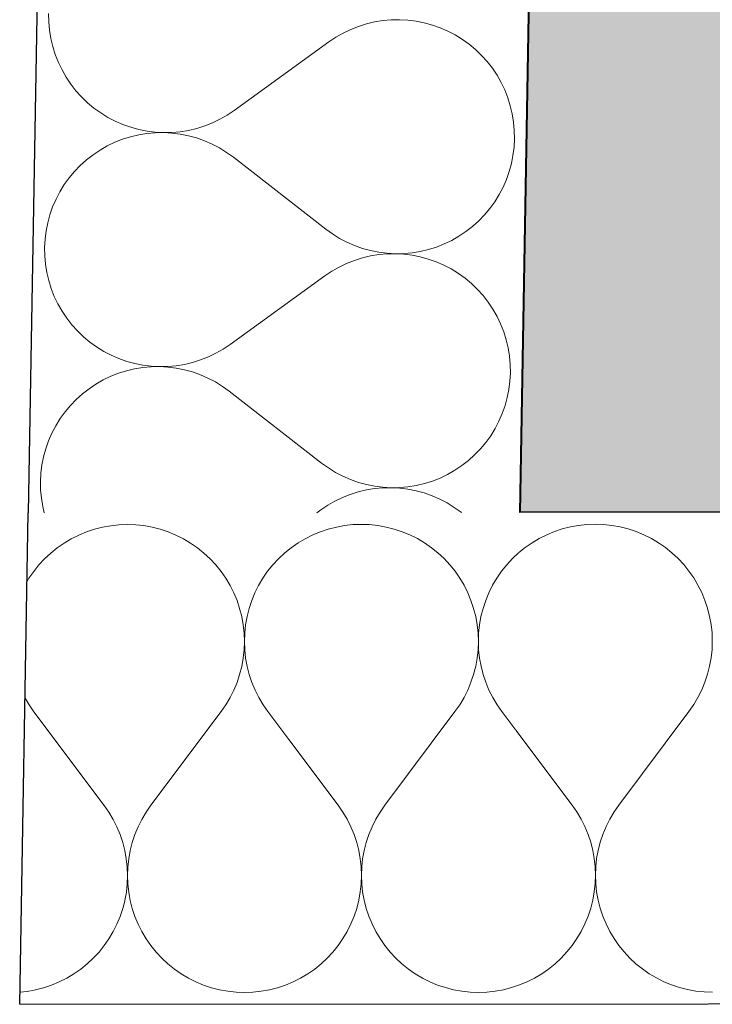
# Model space of a CAD drawing. Header units: millimetres. Extents: x -25972 to 4435, y -2839 to 20217.
# Tile 3 of 110: x -20645 to -20419, y 190 to 510. Entities that reach past the tile are written whole.
import ezdxf

# ---------------------------------------------------------------- set-up
doc = ezdxf.new("R2010")
doc.units = ezdxf.units.MM
doc.header["$MEASUREMENT"] = 0
doc.linetypes.add('Wipeout_Contour', pattern=[1000, 0, -1000])
for name, color, linetype in [('7._POHLED ZÁPADNÍ_2_3D prvky fasada nove', 7, 'Continuous'), ('7._POHLED ZÁPADNÍ_2_Konstrukce - nosné', 7, 'Continuous'), ('7._POHLED ZÁPADNÍ_2_Nové_Konstrukce - nosné', 7, 'Continuous'), ('7._POHLED ZÁPADNÍ_2_Nové_Výplně – Řezové', 7, 'Continuous'), ('7._POHLED ZÁPADNÍ_2_Výplně – Řezové', 7, 'Continuous')]:
    doc.layers.add(name, color=color, linetype=linetype)

# ---------------------------------------------------------------- blocks, each defined once
blk = doc.blocks.new('*X13', base_point=(-26263.07, -5016.56))
at = {"layer": '7._POHLED ZÁPADNÍ_2_Nové_Výplně – Řezové', "color": 21, "linetype": 'Continuous', "lineweight": 20, "true_color": 0xffaaaa}
for p, q in [((-20623.01, 343.44), (-20625.52, 342.4)), ((-20620.43, 344.31), (-20623.01, 343.44)), ((-20617.79, 344.98), (-20620.43, 344.31)), ((-20615.12, 345.46), (-20617.79, 344.98)), ((-20612.41, 345.76), (-20615.12, 345.46)), ((-20609.69, 345.86), (-20612.41, 345.76)), ((-20606.97, 345.76), (-20609.69, 345.86)), ((-20604.27, 345.47), (-20606.97, 345.76)), ((-20601.59, 344.99), (-20604.27, 345.47)), ((-20598.95, 344.32), (-20601.59, 344.99)), ((-20596.37, 343.46), (-20598.95, 344.32)), ((-20593.86, 342.42), (-20596.37, 343.46)), ((-20546.82, 343.48), (-20549.33, 342.44)), ((-20544.24, 344.34), (-20546.82, 343.48)), ((-20541.6, 345.02), (-20544.24, 344.34)), ((-20538.93, 345.5), (-20541.6, 345.02)), ((-20536.22, 345.79), (-20538.93, 345.5)), ((-20533.5, 345.89), (-20536.22, 345.79)), ((-20530.78, 345.8), (-20533.5, 345.89)), ((-20528.08, 345.51), (-20530.78, 345.8)), ((-20525.4, 345.02), (-20528.08, 345.51)), ((-20522.76, 344.35), (-20525.4, 345.02)), ((-20520.18, 343.49), (-20522.76, 344.35)), ((-20517.67, 342.45), (-20520.18, 343.49)), ((-20630.29, 339.79), (-20632.53, 338.24)), ((-20627.95, 341.18), (-20630.29, 339.79)), ((-20625.52, 342.4), (-20627.95, 341.18)), ((-20591.43, 341.2), (-20593.86, 342.42)), ((-20589.09, 339.81), (-20591.43, 341.2)), ((-20586.85, 338.26), (-20589.09, 339.81)), ((-20554.1, 339.83), (-20556.34, 338.28)), ((-20551.76, 341.22), (-20554.1, 339.83)), ((-20549.33, 342.44), (-20551.76, 341.22)), ((-20515.24, 341.24), (-20517.67, 342.45)), ((-20512.9, 339.85), (-20515.24, 341.24)), ((-20510.66, 338.3), (-20512.9, 339.85)), ((-20632.53, 338.24), (-20634.64, 336.53)), ((-20584.73, 336.56), (-20586.85, 338.26)), ((-20558.45, 336.57), (-20560.44, 334.71)), ((-20556.34, 338.28), (-20558.45, 336.57)), ((-20508.54, 336.59), (-20510.66, 338.3)), ((-20506.55, 334.74), (-20508.54, 336.59)), ((-20636.63, 334.68), (-20638.49, 332.68)), ((-20634.64, 336.53), (-20636.63, 334.68)), ((-20582.74, 334.7), (-20584.73, 336.56)), ((-20580.89, 332.71), (-20582.74, 334.7)), ((-20560.44, 334.71), (-20562.29, 332.72)), ((-20504.7, 332.75), (-20506.55, 334.74)), ((-20640.19, 330.56), (-20641.74, 328.33)), ((-20638.49, 332.68), (-20640.19, 330.56)), ((-20579.18, 330.59), (-20580.89, 332.71)), ((-20577.63, 328.36), (-20579.18, 330.59)), ((-20564, 330.6), (-20565.55, 328.36)), ((-20562.29, 332.72), (-20564, 330.6)), ((-20502.99, 330.63), (-20504.7, 332.75)), ((-20502.33, 329.68), (-20502.99, 330.63)), ((-20641.74, 328.33), (-20642.35, 327.3)), ((-20576.24, 326.02), (-20577.63, 328.36)), ((-20565.55, 328.36), (-20566.94, 326.02)), ((-20575.02, 323.59), (-20576.24, 326.02)), ((-20566.94, 326.02), (-20568.15, 323.59)), ((-20573.98, 321.07), (-20575.02, 323.59)), ((-20573.12, 318.49), (-20573.98, 321.07)), ((-20569.19, 321.07), (-20570.05, 318.49)), ((-20568.15, 323.59), (-20569.19, 321.07)), ((-20572.45, 315.85), (-20573.12, 318.49)), ((-20570.05, 318.49), (-20570.72, 315.86)), ((-20571.97, 313.18), (-20572.45, 315.85)), ((-20570.72, 315.86), (-20571.2, 313.18)), ((-20571.68, 310.47), (-20571.97, 313.18)), ((-20571.2, 313.18), (-20571.48, 310.47)), ((-20571.58, 307.75), (-20571.68, 310.47)), ((-20571.68, 305.04), (-20571.58, 307.75)), ((-20571.48, 310.47), (-20571.58, 307.75)), ((-20571.58, 307.75), (-20571.48, 305.04)), ((-20571.97, 302.33), (-20571.68, 305.04)), ((-20571.48, 305.04), (-20571.18, 302.33)), ((-20572.45, 299.65), (-20571.97, 302.33)), ((-20571.18, 302.33), (-20570.7, 299.65)), ((-20573.12, 297.02), (-20572.45, 299.65)), ((-20570.7, 299.65), (-20570.02, 297.02)), ((-20573.98, 294.44), (-20573.12, 297.02)), ((-20570.02, 297.02), (-20569.16, 294.44)), ((-20576.25, 289.49), (-20575.03, 291.92)), ((-20575.03, 291.92), (-20573.98, 294.44)), ((-20569.16, 294.44), (-20568.12, 291.93)), ((-20568.12, 291.93), (-20566.89, 289.5)), ((-20643.01, 289.34), (-20641.69, 287.12)), ((-20577.63, 287.15), (-20576.25, 289.49)), ((-20566.89, 289.5), (-20565.5, 287.16)), ((-20641.69, 287.12), (-20640.14, 284.89)), ((-20579.19, 284.92), (-20577.63, 287.15)), ((-20565.5, 287.16), (-20563.95, 284.92)), ((-20640.14, 284.89), (-20617.27, 254.42)), ((-20579.19, 284.92), (-20602.03, 254.43)), ((-20563.95, 284.92), (-20557.11, 275.81)), ((-20615.71, 252.19), (-20617.27, 254.42)), ((-20602.03, 254.43), (-20603.58, 252.2)), ((-20614.32, 249.85), (-20615.71, 252.19)), ((-20603.58, 252.2), (-20604.97, 249.86)), ((-20613.1, 247.42), (-20614.32, 249.85)), ((-20612.06, 244.91), (-20613.1, 247.42)), ((-20606.19, 247.42), (-20607.23, 244.91)), ((-20604.97, 249.86), (-20606.19, 247.42)), ((-20611.19, 242.33), (-20612.06, 244.91)), ((-20607.23, 244.91), (-20608.09, 242.33)), ((-20610.52, 239.69), (-20611.19, 242.33)), ((-20608.09, 242.33), (-20608.76, 239.69)), ((-20610.03, 237.02), (-20610.52, 239.69)), ((-20608.76, 239.69), (-20609.25, 237.02)), ((-20609.74, 234.31), (-20610.03, 237.02)), ((-20609.64, 231.59), (-20609.74, 234.31)), ((-20609.54, 234.31), (-20609.64, 231.59)), ((-20609.25, 237.02), (-20609.54, 234.31)), ((-20609.73, 228.87), (-20609.64, 231.59)), ((-20609.64, 231.59), (-20609.54, 228.87)), ((-20610.02, 226.17), (-20609.73, 228.87)), ((-20609.54, 228.87), (-20609.25, 226.17)), ((-20610.5, 223.49), (-20610.02, 226.17)), ((-20609.25, 226.17), (-20609, 224.79)), ((-20610.56, 223.27), (-20610.5, 223.49)), ((-20644.68, 193.59), (-20642.29, 193.85)), ((-20642.29, 193.85), (-20640.07, 194.25))]:
    blk.add_line(p, q, dxfattribs=at)
blk = doc.blocks.new('*X14', base_point=(-26263.07, -5016.56))
at = {"layer": '7._POHLED ZÁPADNÍ_2_Nové_Výplně – Řezové', "color": 21, "linetype": 'Continuous', "lineweight": 20, "true_color": 0xffaaaa}
for p, q in [((-20470.63, 343.52), (-20473.14, 342.48)), ((-20468.05, 344.38), (-20470.63, 343.52)), ((-20465.41, 345.05), (-20468.05, 344.38)), ((-20462.73, 345.54), (-20465.41, 345.05)), ((-20460.03, 345.83), (-20462.73, 345.54)), ((-20457.31, 345.93), (-20460.03, 345.83)), ((-20454.59, 345.83), (-20457.31, 345.93)), ((-20451.89, 345.54), (-20454.59, 345.83)), ((-20449.21, 345.06), (-20451.89, 345.54)), ((-20446.57, 344.39), (-20449.21, 345.06)), ((-20443.99, 343.53), (-20446.57, 344.39)), ((-20441.48, 342.49), (-20443.99, 343.53)), ((-20477.91, 339.87), (-20480.15, 338.31)), ((-20475.57, 341.26), (-20477.91, 339.87)), ((-20473.14, 342.48), (-20475.57, 341.26)), ((-20439.05, 341.27), (-20441.48, 342.49)), ((-20436.71, 339.89), (-20439.05, 341.27)), ((-20434.47, 338.33), (-20436.71, 339.89)), ((-20480.15, 338.31), (-20482.16, 336.69)), ((-20432.35, 336.63), (-20434.47, 338.33)), ((-20430.36, 334.77), (-20432.35, 336.63)), ((-20428.51, 332.78), (-20430.36, 334.77)), ((-20426.8, 330.67), (-20428.51, 332.78)), ((-20425.25, 328.43), (-20426.8, 330.67)), ((-20423.86, 326.09), (-20425.25, 328.43)), ((-20422.64, 323.66), (-20423.86, 326.09)), ((-20421.6, 321.15), (-20422.64, 323.66)), ((-20420.74, 318.56), (-20421.6, 321.15)), ((-20420.07, 315.93), (-20420.74, 318.56)), ((-20419.58, 313.25), (-20420.07, 315.93)), ((-20419.29, 310.55), (-20419.58, 313.25)), ((-20419.3, 305.11), (-20419.2, 307.83)), ((-20419.2, 307.83), (-20419.29, 310.55)), ((-20419.59, 302.4), (-20419.3, 305.11)), ((-20420.07, 299.73), (-20419.59, 302.4)), ((-20420.74, 297.09), (-20420.07, 299.73)), ((-20421.6, 294.51), (-20420.74, 297.09)), ((-20423.86, 289.56), (-20422.65, 292)), ((-20422.65, 292), (-20421.6, 294.51)), ((-20425.25, 287.22), (-20423.86, 289.56)), ((-20426.81, 284.99), (-20425.25, 287.22)), ((-20426.81, 284.99), (-20449.65, 254.5)), ((-20483.17, 278.85), (-20464.89, 254.5)), ((-20463.33, 252.26), (-20464.89, 254.5)), ((-20449.65, 254.5), (-20451.2, 252.27)), ((-20461.94, 249.93), (-20463.33, 252.26)), ((-20451.2, 252.27), (-20452.59, 249.93)), ((-20460.72, 247.49), (-20461.94, 249.93)), ((-20459.68, 244.98), (-20460.72, 247.49)), ((-20453.81, 247.5), (-20454.85, 244.98)), ((-20452.59, 249.93), (-20453.81, 247.5)), ((-20458.81, 242.4), (-20459.68, 244.98)), ((-20454.85, 244.98), (-20455.71, 242.4)), ((-20458.14, 239.77), (-20458.81, 242.4)), ((-20455.71, 242.4), (-20456.38, 239.77)), ((-20457.65, 237.09), (-20458.14, 239.77)), ((-20456.38, 239.77), (-20456.87, 237.09)), ((-20457.36, 234.39), (-20457.65, 237.09)), ((-20457.26, 231.67), (-20457.36, 234.39)), ((-20457.16, 234.39), (-20457.26, 231.67)), ((-20456.87, 237.09), (-20457.16, 234.39)), ((-20457.35, 228.95), (-20457.26, 231.67)), ((-20457.26, 231.67), (-20457.16, 228.95)), ((-20457.64, 226.24), (-20457.35, 228.95)), ((-20457.16, 228.95), (-20456.87, 226.24)), ((-20458.12, 223.57), (-20457.64, 226.24)), ((-20456.87, 226.24), (-20456.39, 223.57)), ((-20458.79, 220.93), (-20458.12, 223.57)), ((-20456.39, 223.57), (-20455.71, 220.93)), ((-20460.68, 215.83), (-20459.65, 218.35)), ((-20459.65, 218.35), (-20458.79, 220.93)), ((-20455.71, 220.93), (-20454.85, 218.35)), ((-20454.85, 218.35), (-20453.81, 215.84)), ((-20461.9, 213.4), (-20460.68, 215.83)), ((-20453.81, 215.84), (-20452.6, 213.4)), ((-20463.29, 211.06), (-20461.9, 213.4)), ((-20452.6, 213.4), (-20451.21, 211.06)), ((-20466.54, 206.7), (-20464.84, 208.82)), ((-20464.84, 208.82), (-20463.29, 211.06)), ((-20451.21, 211.06), (-20449.66, 208.83)), ((-20449.66, 208.83), (-20447.95, 206.71)), ((-20468.39, 204.71), (-20466.54, 206.7)), ((-20447.95, 206.71), (-20446.09, 204.72)), ((-20472.5, 201.14), (-20470.38, 202.85)), ((-20470.38, 202.85), (-20468.39, 204.71)), ((-20446.09, 204.72), (-20444.1, 202.87)), ((-20444.1, 202.87), (-20441.98, 201.16)), ((-20477.07, 198.2), (-20474.73, 199.59)), ((-20474.73, 199.59), (-20472.5, 201.14)), ((-20441.98, 201.16), (-20439.75, 199.61)), ((-20439.75, 199.61), (-20437.41, 198.22)), ((-20484.6, 195.08), (-20482.02, 195.94)), ((-20482.02, 195.94), (-20479.5, 196.98)), ((-20479.5, 196.98), (-20477.07, 198.2)), ((-20437.41, 198.22), (-20434.98, 197)), ((-20434.98, 197), (-20432.46, 195.96)), ((-20432.46, 195.96), (-20429.88, 195.1)), ((-20484.63, 195.07), (-20484.6, 195.08)), ((-20429.88, 195.1), (-20427.24, 194.43)), ((-20427.24, 194.43), (-20424.57, 193.95)), ((-20424.57, 193.95), (-20421.86, 193.66)), ((-20421.86, 193.66), (-20419.14, 193.57))]:
    blk.add_line(p, q, dxfattribs=at)
blk = doc.blocks.new('*X16', base_point=(-26263.07, -5016.56))
at = {"layer": '7._POHLED ZÁPADNÍ_2_Nové_Výplně – Řezové', "color": 21, "linetype": 'Continuous', "lineweight": 20, "true_color": 0xffaaaa}
for p, q in [((-20482.26, 336.6), (-20484.25, 334.75)), ((-20482.16, 336.69), (-20482.26, 336.6)), ((-20484.25, 334.75), (-20486.1, 332.76)), ((-20487.81, 330.64), (-20489.36, 328.4)), ((-20486.1, 332.76), (-20487.81, 330.64)), ((-20501.44, 328.39), (-20502.33, 329.68)), ((-20500.05, 326.06), (-20501.44, 328.39)), ((-20489.36, 328.4), (-20490.75, 326.06)), ((-20498.83, 323.62), (-20500.05, 326.06)), ((-20490.75, 326.06), (-20491.96, 323.63)), ((-20497.79, 321.11), (-20498.83, 323.62)), ((-20496.93, 318.53), (-20497.79, 321.11)), ((-20493, 321.11), (-20493.86, 318.53)), ((-20491.96, 323.63), (-20493, 321.11)), ((-20496.26, 315.89), (-20496.93, 318.53)), ((-20493.86, 318.53), (-20494.53, 315.89)), ((-20495.78, 313.21), (-20496.26, 315.89)), ((-20494.53, 315.89), (-20495.01, 313.21)), ((-20495.48, 310.51), (-20495.78, 313.21)), ((-20495.01, 313.21), (-20495.29, 310.51)), ((-20495.49, 305.07), (-20495.39, 307.79)), ((-20495.39, 307.79), (-20495.48, 310.51)), ((-20495.29, 310.51), (-20495.39, 307.79)), ((-20495.39, 307.79), (-20495.29, 305.07)), ((-20495.78, 302.37), (-20495.49, 305.07)), ((-20495.29, 305.07), (-20494.99, 302.37)), ((-20496.26, 299.69), (-20495.78, 302.37)), ((-20494.99, 302.37), (-20494.51, 299.69)), ((-20496.93, 297.05), (-20496.26, 299.69)), ((-20494.51, 299.69), (-20493.83, 297.06)), ((-20497.79, 294.47), (-20496.93, 297.05)), ((-20493.83, 297.06), (-20492.97, 294.47)), ((-20500.05, 289.53), (-20498.84, 291.96)), ((-20498.84, 291.96), (-20497.79, 294.47)), ((-20492.97, 294.47), (-20491.93, 291.96)), ((-20491.93, 291.96), (-20490.7, 289.53)), ((-20501.44, 287.19), (-20500.05, 289.53)), ((-20490.7, 289.53), (-20489.31, 287.19)), ((-20503, 284.95), (-20501.44, 287.19)), ((-20489.31, 287.19), (-20487.76, 284.96)), ((-20503, 284.95), (-20525.84, 254.47)), ((-20487.76, 284.96), (-20483.17, 278.85)), ((-20557.11, 275.81), (-20541.08, 254.46)), ((-20539.52, 252.23), (-20541.08, 254.46)), ((-20525.84, 254.47), (-20527.39, 252.23)), ((-20538.13, 249.89), (-20539.52, 252.23)), ((-20527.39, 252.23), (-20528.78, 249.89)), ((-20536.91, 247.46), (-20538.13, 249.89)), ((-20535.87, 244.95), (-20536.91, 247.46)), ((-20530, 247.46), (-20531.04, 244.95)), ((-20528.78, 249.89), (-20530, 247.46)), ((-20535, 242.37), (-20535.87, 244.95)), ((-20531.04, 244.95), (-20531.9, 242.37)), ((-20534.33, 239.73), (-20535, 242.37)), ((-20531.9, 242.37), (-20532.57, 239.73)), ((-20533.84, 237.05), (-20534.33, 239.73)), ((-20532.57, 239.73), (-20533.06, 237.05)), ((-20533.55, 234.35), (-20533.84, 237.05)), ((-20533.45, 231.63), (-20533.55, 234.35)), ((-20533.35, 234.35), (-20533.45, 231.63)), ((-20533.06, 237.05), (-20533.35, 234.35)), ((-20533.54, 228.91), (-20533.45, 231.63)), ((-20533.45, 231.63), (-20533.35, 228.91)), ((-20533.83, 226.21), (-20533.54, 228.91)), ((-20533.35, 228.91), (-20533.06, 226.21)), ((-20609, 224.79), (-20608.77, 223.49)), ((-20534.31, 223.53), (-20533.83, 226.21)), ((-20533.06, 226.21), (-20532.58, 223.53)), ((-20611.17, 220.86), (-20610.56, 223.27)), ((-20608.77, 223.49), (-20608.09, 220.86)), ((-20534.98, 220.89), (-20534.31, 223.53)), ((-20532.58, 223.53), (-20531.9, 220.89)), ((-20613.07, 215.76), (-20612.03, 218.27)), ((-20612.03, 218.27), (-20611.17, 220.86)), ((-20608.09, 220.86), (-20607.24, 218.28)), ((-20607.24, 218.28), (-20606.19, 215.76)), ((-20536.87, 215.8), (-20535.84, 218.31)), ((-20535.84, 218.31), (-20534.98, 220.89)), ((-20531.9, 220.89), (-20531.05, 218.31)), ((-20531.05, 218.31), (-20530, 215.8)), ((-20614.28, 213.32), (-20613.07, 215.76)), ((-20606.19, 215.76), (-20604.98, 213.33)), ((-20538.09, 213.36), (-20536.87, 215.8)), ((-20530, 215.8), (-20528.79, 213.37)), ((-20615.67, 210.98), (-20614.28, 213.32)), ((-20604.98, 213.33), (-20603.59, 210.99)), ((-20539.48, 211.02), (-20538.09, 213.36)), ((-20528.79, 213.37), (-20527.4, 211.03)), ((-20618.92, 206.63), (-20617.22, 208.75)), ((-20617.22, 208.75), (-20615.67, 210.98)), ((-20603.59, 210.99), (-20602.04, 208.76)), ((-20602.04, 208.76), (-20600.33, 206.64)), ((-20542.73, 206.66), (-20541.03, 208.78)), ((-20541.03, 208.78), (-20539.48, 211.02)), ((-20527.4, 211.03), (-20525.85, 208.79)), ((-20525.85, 208.79), (-20524.14, 206.67)), ((-20620.77, 204.64), (-20618.92, 206.63)), ((-20600.33, 206.64), (-20598.48, 204.65)), ((-20544.58, 204.67), (-20542.73, 206.66)), ((-20524.14, 206.67), (-20522.28, 204.68)), ((-20624.88, 201.07), (-20622.76, 202.78)), ((-20622.76, 202.78), (-20620.77, 204.64)), ((-20598.48, 204.65), (-20596.48, 202.79)), ((-20596.48, 202.79), (-20594.37, 201.09)), ((-20548.69, 201.11), (-20546.57, 202.82)), ((-20546.57, 202.82), (-20544.58, 204.67)), ((-20522.28, 204.68), (-20520.29, 202.83)), ((-20520.29, 202.83), (-20518.17, 201.12)), ((-20629.45, 198.13), (-20627.11, 199.52)), ((-20627.11, 199.52), (-20624.88, 201.07)), ((-20594.37, 201.09), (-20592.13, 199.53)), ((-20592.13, 199.53), (-20589.79, 198.15)), ((-20553.26, 198.16), (-20550.92, 199.55)), ((-20550.92, 199.55), (-20548.69, 201.11)), ((-20518.17, 201.12), (-20515.94, 199.57)), ((-20515.94, 199.57), (-20513.6, 198.18)), ((-20636.98, 195.01), (-20634.4, 195.87)), ((-20634.4, 195.87), (-20631.88, 196.91)), ((-20631.88, 196.91), (-20629.45, 198.13)), ((-20589.79, 198.15), (-20587.36, 196.93)), ((-20587.36, 196.93), (-20584.84, 195.89)), ((-20584.84, 195.89), (-20582.26, 195.03)), ((-20560.79, 195.04), (-20558.21, 195.9)), ((-20558.21, 195.9), (-20555.69, 196.95)), ((-20555.69, 196.95), (-20553.26, 198.16)), ((-20513.6, 198.18), (-20511.17, 196.97)), ((-20511.17, 196.97), (-20508.65, 195.93)), ((-20508.65, 195.93), (-20506.07, 195.07)), ((-20640.07, 194.25), (-20639.61, 194.33)), ((-20639.61, 194.33), (-20636.98, 195.01)), ((-20582.26, 195.03), (-20579.63, 194.36)), ((-20579.63, 194.36), (-20576.95, 193.88)), ((-20576.95, 193.88), (-20574.24, 193.59)), ((-20574.24, 193.59), (-20571.52, 193.49)), ((-20571.52, 193.49), (-20568.81, 193.59)), ((-20568.81, 193.59), (-20566.1, 193.88)), ((-20566.1, 193.88), (-20563.42, 194.37)), ((-20563.42, 194.37), (-20560.79, 195.04)), ((-20506.07, 195.07), (-20503.43, 194.4)), ((-20503.43, 194.4), (-20500.76, 193.91)), ((-20500.76, 193.91), (-20498.05, 193.62)), ((-20498.05, 193.62), (-20495.33, 193.53)), ((-20495.33, 193.53), (-20492.61, 193.63)), ((-20492.61, 193.63), (-20489.91, 193.92)), ((-20489.91, 193.92), (-20487.23, 194.4)), ((-20487.23, 194.4), (-20484.63, 195.07))]:
    blk.add_line(p, q, dxfattribs=at)
blk = doc.blocks.new('*X29', base_point=(-26263.07, -5016.56))
at = {"layer": '7._POHLED ZÁPADNÍ_2_Nové_Výplně – Řezové', "color": 21, "linetype": 'Continuous', "lineweight": 20, "true_color": 0xffaaaa}
for p, q in [((-20635.32, 512.17), (-20635.27, 509.45)), ((-20526.5, 509.88), (-20529.19, 509.44)), ((-20523.79, 510.13), (-20526.5, 509.88)), ((-20521.07, 510.18), (-20523.79, 510.13)), ((-20518.36, 510.04), (-20521.07, 510.18)), ((-20515.66, 509.7), (-20518.36, 510.04)), ((-20512.99, 509.17), (-20515.66, 509.7)), ((-20635.27, 509.45), (-20635.02, 506.74)), ((-20635.02, 506.74), (-20634.59, 504.06)), ((-20536.96, 507), (-20539.41, 505.82)), ((-20534.43, 508), (-20536.96, 507)), ((-20531.83, 508.81), (-20534.43, 508)), ((-20529.19, 509.44), (-20531.83, 508.81)), ((-20510.36, 508.45), (-20512.99, 509.17)), ((-20507.8, 507.55), (-20510.36, 508.45)), ((-20505.3, 506.47), (-20507.8, 507.55)), ((-20502.89, 505.21), (-20505.3, 506.47)), ((-20634.59, 504.06), (-20633.96, 501.41)), ((-20541.77, 504.47), (-20544.03, 502.96)), ((-20539.41, 505.82), (-20541.77, 504.47)), ((-20500.57, 503.78), (-20502.89, 505.21)), ((-20498.37, 502.19), (-20500.57, 503.78)), ((-20633.96, 501.41), (-20633.15, 498.81)), ((-20544.03, 502.96), (-20574.9, 480.64)), ((-20496.28, 500.45), (-20498.37, 502.19)), ((-20494.32, 498.56), (-20496.28, 500.45)), ((-20633.15, 498.81), (-20632.15, 496.28)), ((-20492.5, 496.54), (-20494.32, 498.56)), ((-20632.15, 496.28), (-20630.97, 493.83)), ((-20630.97, 493.83), (-20629.62, 491.46)), ((-20490.83, 494.39), (-20492.5, 496.54)), ((-20489.31, 492.13), (-20490.83, 494.39)), ((-20629.62, 491.46), (-20628.11, 489.2)), ((-20487.97, 489.77), (-20489.31, 492.13)), ((-20628.11, 489.2), (-20626.44, 487.06)), ((-20486.79, 487.31), (-20487.97, 489.77)), ((-20485.79, 484.78), (-20486.79, 487.31)), ((-20626.44, 487.06), (-20624.62, 485.03)), ((-20624.62, 485.03), (-20622.66, 483.15)), ((-20484.98, 482.19), (-20485.79, 484.78)), ((-20622.66, 483.15), (-20620.57, 481.4)), ((-20620.57, 481.4), (-20618.37, 479.81)), ((-20484.35, 479.54), (-20484.98, 482.19)), ((-20618.37, 479.81), (-20616.05, 478.39)), ((-20616.05, 478.39), (-20613.64, 477.13)), ((-20581.98, 476.6), (-20579.53, 477.77)), ((-20579.53, 477.77), (-20577.16, 479.12)), ((-20577.16, 479.12), (-20574.9, 480.64)), ((-20483.92, 476.85), (-20484.35, 479.54)), ((-20613.64, 477.13), (-20611.14, 476.04)), ((-20611.14, 476.04), (-20608.58, 475.14)), ((-20608.58, 475.14), (-20605.95, 474.42)), ((-20605.95, 474.42), (-20603.28, 473.9)), ((-20589.75, 474.15), (-20587.11, 474.78)), ((-20587.11, 474.78), (-20584.51, 475.6)), ((-20584.51, 475.6), (-20581.98, 476.6)), ((-20483.67, 474.14), (-20483.92, 476.85)), ((-20611.23, 471.25), (-20613.76, 470.26)), ((-20608.63, 472.07), (-20611.23, 471.25)), ((-20605.98, 472.69), (-20608.63, 472.07)), ((-20603.3, 473.13), (-20605.98, 472.69)), ((-20600.59, 473.37), (-20603.3, 473.13)), ((-20603.28, 473.9), (-20600.58, 473.56)), ((-20597.87, 473.42), (-20600.59, 473.37)), ((-20600.58, 473.56), (-20597.87, 473.42)), ((-20597.87, 473.42), (-20595.15, 473.47)), ((-20595.15, 473.27), (-20597.87, 473.42)), ((-20595.15, 473.47), (-20592.44, 473.71)), ((-20592.45, 472.93), (-20595.15, 473.27)), ((-20589.78, 472.4), (-20592.45, 472.93)), ((-20592.44, 473.71), (-20589.75, 474.15)), ((-20587.16, 471.68), (-20589.78, 472.4)), ((-20584.59, 470.77), (-20587.16, 471.68)), ((-20483.77, 468.71), (-20483.62, 471.42)), ((-20483.62, 471.42), (-20483.67, 474.14)), ((-20616.21, 469.08), (-20618.58, 467.74)), ((-20613.76, 470.26), (-20616.21, 469.08)), ((-20582.1, 469.69), (-20584.59, 470.77)), ((-20579.69, 468.42), (-20582.1, 469.69)), ((-20577.38, 466.99), (-20579.69, 468.42)), ((-20484.11, 466.01), (-20483.77, 468.71)), ((-20620.84, 466.23), (-20622.99, 464.56)), ((-20618.58, 467.74), (-20620.84, 466.23)), ((-20575.17, 465.4), (-20577.38, 466.99)), ((-20545.1, 442.02), (-20575.17, 465.4)), ((-20484.64, 463.34), (-20484.11, 466.01)), ((-20625.01, 462.74), (-20626.9, 460.78)), ((-20622.99, 464.56), (-20625.01, 462.74)), ((-20485.35, 460.72), (-20484.64, 463.34)), ((-20628.64, 458.69), (-20630.23, 456.49)), ((-20626.9, 460.78), (-20628.64, 458.69)), ((-20486.26, 458.15), (-20485.35, 460.72)), ((-20630.23, 456.49), (-20631.66, 454.17)), ((-20488.6, 453.24), (-20487.34, 455.66)), ((-20487.34, 455.66), (-20486.26, 458.15)), ((-20631.66, 454.17), (-20632.92, 451.76)), ((-20490.03, 450.93), (-20488.6, 453.24)), ((-20634.01, 449.27), (-20634.91, 446.7)), ((-20632.92, 451.76), (-20634.01, 449.27)), ((-20491.62, 448.72), (-20490.03, 450.93)), ((-20634.91, 446.7), (-20635.63, 444.08)), ((-20495.26, 444.68), (-20493.37, 446.64)), ((-20493.37, 446.64), (-20491.62, 448.72)), ((-20635.63, 444.08), (-20636.16, 441.41)), ((-20499.43, 441.19), (-20497.28, 442.86)), ((-20497.28, 442.86), (-20495.26, 444.68)), ((-20636.16, 441.41), (-20636.5, 438.71)), ((-20545.1, 442.02), (-20542.89, 440.42)), ((-20542.89, 440.42), (-20540.58, 438.99)), ((-20504.06, 438.33), (-20501.69, 439.68)), ((-20501.69, 439.68), (-20499.43, 441.19)), ((-20636.5, 438.71), (-20636.64, 435.99)), ((-20636.64, 435.99), (-20636.59, 433.27)), ((-20540.58, 438.99), (-20538.17, 437.73)), ((-20538.17, 437.73), (-20535.67, 436.64)), ((-20535.67, 436.64), (-20533.11, 435.74)), ((-20511.64, 435.35), (-20509.04, 436.16)), ((-20509.04, 436.16), (-20506.51, 437.16)), ((-20506.51, 437.16), (-20504.06, 438.33)), ((-20636.59, 433.27), (-20636.35, 430.56)), ((-20530.52, 433.26), (-20533.16, 432.64)), ((-20533.11, 435.74), (-20530.48, 435.02)), ((-20527.83, 433.7), (-20530.52, 433.26)), ((-20530.48, 435.02), (-20527.82, 434.49)), ((-20525.12, 433.95), (-20527.83, 433.7)), ((-20527.82, 434.49), (-20525.12, 434.15)), ((-20525.12, 434.15), (-20522.4, 434)), ((-20522.4, 434), (-20525.12, 433.95)), ((-20522.4, 434), (-20519.68, 434.05)), ((-20519.68, 433.86), (-20522.4, 434)), ((-20519.68, 434.05), (-20516.97, 434.29)), ((-20516.98, 433.52), (-20519.68, 433.86)), ((-20514.32, 432.99), (-20516.98, 433.52)), ((-20516.97, 434.29), (-20514.29, 434.72)), ((-20511.69, 432.27), (-20514.32, 432.99)), ((-20514.29, 434.72), (-20511.64, 435.35)), ((-20636.35, 430.56), (-20635.91, 427.88)), ((-20540.74, 429.64), (-20543.1, 428.29)), ((-20538.29, 430.82), (-20540.74, 429.64)), ((-20535.76, 431.82), (-20538.29, 430.82)), ((-20533.16, 432.64), (-20535.76, 431.82)), ((-20509.12, 431.37), (-20511.69, 432.27)), ((-20506.63, 430.29), (-20509.12, 431.37)), ((-20504.22, 429.03), (-20506.63, 430.29)), ((-20635.91, 427.88), (-20635.29, 425.23)), ((-20545.36, 426.78), (-20576.23, 404.46)), ((-20543.1, 428.29), (-20545.36, 426.78)), ((-20501.9, 427.6), (-20504.22, 429.03)), ((-20499.69, 426.01), (-20501.9, 427.6)), ((-20635.29, 425.23), (-20634.47, 422.63)), ((-20497.61, 424.27), (-20499.69, 426.01)), ((-20495.65, 422.38), (-20497.61, 424.27)), ((-20634.47, 422.63), (-20633.48, 420.1)), ((-20633.48, 420.1), (-20632.3, 417.65)), ((-20493.83, 420.36), (-20495.65, 422.38)), ((-20492.16, 418.21), (-20493.83, 420.36)), ((-20632.3, 417.65), (-20630.95, 415.29)), ((-20490.64, 415.95), (-20492.16, 418.21)), ((-20630.95, 415.29), (-20629.44, 413.02)), ((-20489.3, 413.59), (-20490.64, 415.95)), ((-20488.12, 411.13), (-20489.3, 413.59)), ((-20629.44, 413.02), (-20627.77, 410.88)), ((-20627.77, 410.88), (-20625.95, 408.85)), ((-20487.12, 408.6), (-20488.12, 411.13)), ((-20625.95, 408.85), (-20623.99, 406.97)), ((-20486.31, 406.01), (-20487.12, 408.6)), ((-20623.99, 406.97), (-20621.9, 405.22)), ((-20621.9, 405.22), (-20619.69, 403.63)), ((-20578.49, 402.94), (-20576.23, 404.46)), ((-20485.68, 403.36), (-20486.31, 406.01)), ((-20619.69, 403.63), (-20617.38, 402.21)), ((-20617.38, 402.21), (-20614.97, 400.95)), ((-20614.97, 400.95), (-20612.47, 399.86)), ((-20583.31, 400.42), (-20580.86, 401.59)), ((-20580.86, 401.59), (-20578.49, 402.94)), ((-20485.24, 400.68), (-20485.68, 403.36)), ((-20485, 397.97), (-20485.24, 400.68)), ((-20612.47, 399.86), (-20609.9, 398.96)), ((-20609.9, 398.96), (-20607.28, 398.24)), ((-20607.28, 398.24), (-20604.61, 397.72)), ((-20604.61, 397.72), (-20601.91, 397.38)), ((-20596.47, 397.29), (-20593.77, 397.53)), ((-20593.77, 397.53), (-20591.08, 397.97)), ((-20591.08, 397.97), (-20588.43, 398.6)), ((-20588.43, 398.6), (-20585.84, 399.42)), ((-20585.84, 399.42), (-20583.31, 400.42)), ((-20484.95, 395.25), (-20485, 397.97)), ((-20612.55, 395.07), (-20615.09, 394.08)), ((-20609.96, 395.89), (-20612.55, 395.07)), ((-20607.31, 396.51), (-20609.96, 395.89)), ((-20604.62, 396.95), (-20607.31, 396.51)), ((-20601.91, 397.19), (-20604.62, 396.95)), ((-20601.91, 397.38), (-20599.19, 397.24)), ((-20599.19, 397.24), (-20601.91, 397.19)), ((-20599.19, 397.24), (-20596.47, 397.29)), ((-20596.48, 397.09), (-20599.19, 397.24)), ((-20593.78, 396.75), (-20596.48, 397.09)), ((-20591.11, 396.22), (-20593.78, 396.75)), ((-20588.49, 395.5), (-20591.11, 396.22)), ((-20585.92, 394.59), (-20588.49, 395.5)), ((-20583.43, 393.51), (-20585.92, 394.59)), ((-20485.1, 392.53), (-20484.95, 395.25)), ((-20619.9, 391.56), (-20622.17, 390.05)), ((-20617.54, 392.9), (-20619.9, 391.56)), ((-20615.09, 394.08), (-20617.54, 392.9)), ((-20581.02, 392.24), (-20583.43, 393.51)), ((-20578.7, 390.81), (-20581.02, 392.24)), ((-20485.43, 389.83), (-20485.1, 392.53)), ((-20624.31, 388.38), (-20626.34, 386.56)), ((-20622.17, 390.05), (-20624.31, 388.38)), ((-20576.5, 389.22), (-20578.7, 390.81)), ((-20546.43, 365.84), (-20576.5, 389.22)), ((-20485.96, 387.16), (-20485.43, 389.83)), ((-20626.34, 386.56), (-20628.23, 384.6)), ((-20486.68, 384.54), (-20485.96, 387.16)), ((-20629.97, 382.51), (-20631.56, 380.31)), ((-20628.23, 384.6), (-20629.97, 382.51)), ((-20488.67, 379.48), (-20487.59, 381.97)), ((-20487.59, 381.97), (-20486.68, 384.54)), ((-20631.56, 380.31), (-20632.99, 377.99)), ((-20489.93, 377.07), (-20488.67, 379.48)), ((-20634.25, 375.58), (-20635.34, 373.09)), ((-20632.99, 377.99), (-20634.25, 375.58)), ((-20491.36, 374.75), (-20489.93, 377.07)), ((-20635.34, 373.09), (-20636.24, 370.52)), ((-20494.7, 370.46), (-20492.95, 372.54)), ((-20492.95, 372.54), (-20491.36, 374.75)), ((-20636.24, 370.52), (-20636.96, 367.9)), ((-20496.59, 368.5), (-20494.7, 370.46)), ((-20636.96, 367.9), (-20637.49, 365.23)), ((-20546.43, 365.84), (-20544.22, 364.24)), ((-20500.76, 365.01), (-20498.61, 366.68)), ((-20498.61, 366.68), (-20496.59, 368.5)), ((-20637.83, 362.53), (-20637.97, 359.81)), ((-20637.49, 365.23), (-20637.83, 362.53)), ((-20544.22, 364.24), (-20541.91, 362.81)), ((-20541.91, 362.81), (-20539.5, 361.55)), ((-20505.38, 362.15), (-20503.02, 363.5)), ((-20503.02, 363.5), (-20500.76, 365.01)), ((-20637.97, 359.81), (-20637.92, 357.09)), ((-20539.5, 361.55), (-20537, 360.46)), ((-20537, 360.46), (-20534.44, 359.56)), ((-20534.44, 359.56), (-20531.81, 358.84)), ((-20515.61, 358.55), (-20512.97, 359.17)), ((-20512.97, 359.17), (-20510.37, 359.98)), ((-20510.37, 359.98), (-20507.84, 360.98)), ((-20507.84, 360.98), (-20505.38, 362.15)), ((-20637.92, 357.09), (-20637.68, 354.38)), ((-20534.49, 356.46), (-20537.09, 355.64)), ((-20531.84, 357.09), (-20534.49, 356.46)), ((-20529.16, 357.52), (-20531.84, 357.09)), ((-20531.81, 358.84), (-20529.14, 358.31)), ((-20526.45, 357.77), (-20529.16, 357.52)), ((-20529.14, 358.31), (-20526.45, 357.97)), ((-20526.45, 357.97), (-20523.73, 357.82)), ((-20523.73, 357.82), (-20526.45, 357.77)), ((-20523.73, 357.82), (-20521.01, 357.87)), ((-20521.01, 357.68), (-20523.73, 357.82)), ((-20521.01, 357.87), (-20518.3, 358.11)), ((-20518.31, 357.34), (-20521.01, 357.68)), ((-20515.64, 356.81), (-20518.31, 357.34)), ((-20518.3, 358.11), (-20515.61, 358.55)), ((-20513.02, 356.1), (-20515.64, 356.81)), ((-20510.45, 355.19), (-20513.02, 356.1)), ((-20637.68, 354.38), (-20637.24, 351.7)), ((-20542.07, 353.46), (-20544.43, 352.12)), ((-20539.62, 354.64), (-20542.07, 353.46)), ((-20537.09, 355.64), (-20539.62, 354.64)), ((-20507.96, 354.11), (-20510.45, 355.19)), ((-20505.55, 352.85), (-20507.96, 354.11)), ((-20503.23, 351.42), (-20505.55, 352.85)), ((-20637.24, 351.7), (-20636.76, 349.65)), ((-20546.69, 350.6), (-20547.94, 349.69)), ((-20544.43, 352.12), (-20546.69, 350.6)), ((-20501.02, 349.83), (-20503.23, 351.42)), ((-20500.88, 349.72), (-20501.02, 349.83))]:
    blk.add_line(p, q, dxfattribs=at)

msp = doc.modelspace()

# ---------------------------------------------------------------- hatches: boundary and pattern name
at = {"layer": '7._POHLED ZÁPADNÍ_2_Výplně – Řezové', "linetype": 'Continuous', "lineweight": 13}
for points in [[(-20100.34, 724.73), (-20481.93, 349.73), (-20106.88, 349.73)], [(-20475.4, 724.73), (-20481.93, 349.73), (-20100.34, 724.73)]]:
    msp.add_hatch(color=254, dxfattribs=at).paths.add_polyline_path(points)

# ---------------------------------------------------------------- linework, layer by layer
at = {"layer": '7._POHLED ZÁPADNÍ_2_Konstrukce - nosné', "color": 7, "linetype": 'Continuous', "lineweight": 50, "flags": 128}
for points in [[(-20461.17, 1540.89), (-20481.93, 349.73)], [(-20481.93, 349.73), (-20106.88, 349.73)]]:
    msp.add_lwpolyline(points, dxfattribs=at)

# ---------------------------------------------------------------- next in the draw order: wipeouts: each hides what was drawn before it
at = {"color": 254, "linetype": 'Wipeout_Contour', "lineweight": 0, "ltscale": 61774.98366}
msp.add_wipeout([(-20644.75, 189.65), (-20481.93, 349.73), (-20641.96, 349.65)], dxfattribs=at).dxf.layer = '7._POHLED ZÁPADNÍ_2_Nové_Výplně – Řezové'

# ---------------------------------------------------------------- next in the draw order: block references
at = {"layer": '7._POHLED ZÁPADNÍ_2_3D prvky fasada nove', "color": 9, "linetype": 'Continuous', "lineweight": 13}
msp.add_blockref('*X13', (-26263.07, -5016.56), dxfattribs=at)

# ---------------------------------------------------------------- next in the draw order: wipeouts: each hides what was drawn before it
at = {"color": 254, "linetype": 'Wipeout_Contour', "lineweight": 0, "ltscale": 97531.977245}
msp.add_wipeout([(-20484.72, 189.72), (-18851.17, 190.51), (-18851.24, 340.51), (-18851.24, 350.51), (-20481.93, 349.73)], dxfattribs=at).dxf.layer = '7._POHLED ZÁPADNÍ_2_Nové_Výplně – Řezové'

# ---------------------------------------------------------------- next in the draw order: block references
at = {"layer": '7._POHLED ZÁPADNÍ_2_3D prvky fasada nove', "color": 9, "linetype": 'Continuous', "lineweight": 13}
msp.add_blockref('*X14', (-26263.07, -5016.56), dxfattribs=at)

# ---------------------------------------------------------------- next in the draw order: wipeouts: each hides what was drawn before it
at = {"color": 254, "linetype": 'Wipeout_Contour', "lineweight": 0, "ltscale": 61616.617515}
msp.add_wipeout([(-20481.93, 349.73), (-20644.75, 189.65), (-20484.72, 189.72)], dxfattribs=at).dxf.layer = '7._POHLED ZÁPADNÍ_2_Nové_Výplně – Řezové'

# ---------------------------------------------------------------- next in the draw order: linework, layer by layer
at = {"layer": '7._POHLED ZÁPADNÍ_2_Nové_Konstrukce - nosné', "color": 1, "linetype": 'Continuous', "lineweight": 25, "flags": 128}
for points in [[(-20644.75, 189.65), (-20641.96, 349.65)], [(-18851.24, 350.51), (-20481.93, 349.73)], [(-20644.75, 189.65), (-18851.17, 190.51)]]:
    msp.add_lwpolyline(points, dxfattribs=at)

# ---------------------------------------------------------------- next in the draw order: block references
at = {"layer": '7._POHLED ZÁPADNÍ_2_3D prvky fasada nove', "color": 9, "linetype": 'Continuous', "lineweight": 13}
msp.add_blockref('*X16', (-26263.07, -5016.56), dxfattribs=at)

# ---------------------------------------------------------------- next in the draw order: wipeouts: each hides what was drawn before it
at = {"color": 254, "linetype": 'Wipeout_Contour', "lineweight": 0, "ltscale": 102857.361395}
msp.add_wipeout([(-20621.14, 1543.68), (-20641.96, 349.65), (-20481.93, 349.73), (-20461.17, 1540.89), (-20471.17, 1541.07)], dxfattribs=at).dxf.layer = '7._POHLED ZÁPADNÍ_2_Nové_Výplně – Řezové'

# ---------------------------------------------------------------- next in the draw order: linework, layer by layer
at = {"layer": '7._POHLED ZÁPADNÍ_2_Nové_Konstrukce - nosné', "color": 1, "linetype": 'Continuous', "lineweight": 25, "flags": 128}
for points in [[(-20621.14, 1543.68), (-20641.96, 349.65)], [(-20481.93, 349.73), (-20461.17, 1540.89)]]:
    msp.add_lwpolyline(points, dxfattribs=at)

# ---------------------------------------------------------------- next in the draw order: block references
at = {"layer": '7._POHLED ZÁPADNÍ_2_3D prvky fasada nove', "color": 9, "linetype": 'Continuous', "lineweight": 13}
msp.add_blockref('*X29', (-26263.07, -5016.56), dxfattribs=at)

doc.saveas('drawing.dxf')
